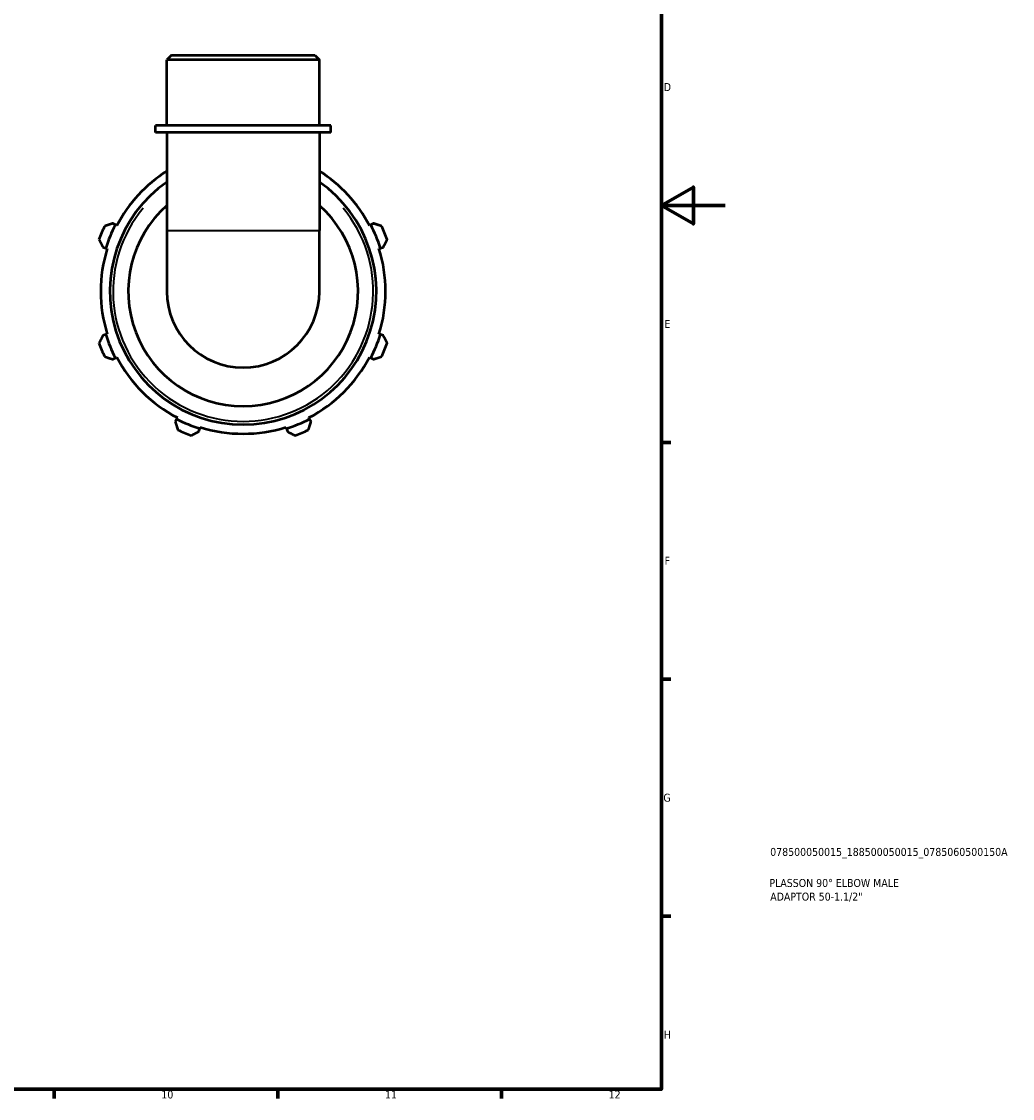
# Model space of a CAD drawing. Header units: millimetres. Extents: x 0 to 931, y 0 to 900.
# Tile 5 of 6: x 620 to 931, y 17 to 355. Entities that reach past the tile are written whole.
import ezdxf

# ---------------------------------------------------------------- set-up
doc = ezdxf.new("R2010")
doc.units = ezdxf.units.MM
for name, color, linetype, lineweight in [('Border (ISO)', 7, 'Continuous', 70), ('Title (ISO)', 7, 'Continuous', 50), ('Visible (ISO)', 7, 'Continuous', 50), ('Visible Narrow (ISO)', 7, 'Continuous', 35)]:
    doc.layers.add(name, color=color, linetype=linetype, lineweight=lineweight)
doc.styles.add('Note Text (ISO)', font='tahoma.ttf')

# ---------------------------------------------------------------- blocks, each defined once
blk = doc.blocks.new('Borders Default Border')
at = {"layer": 'Border (ISO)'}
for p, q in [((821, 222.75), (823.9, 222.75)), ((821, 148.5), (823.9, 148.5)), ((821, 74.25), (823.9, 74.25)), ((630.75, 20), (630.75, 17.1)), ((700.83, 20), (700.83, 17.1)), ((770.92, 20), (770.92, 17.1))]:
    blk.add_line(p, q, dxfattribs=at)
at = {"layer": 'Border (ISO)', "flags": 128}
for points in [[(20, 20), (20, 574), (821, 574), (821, 20), (20, 20)], [(841, 297), (821, 297), (831, 302.77), (831, 291.23), (821, 297)]]:
    blk.add_lwpolyline(points, dxfattribs=at)
at = {"layer": 'Border (ISO)', "color": 232, "true_color": 0xca0064, "char_height": 2.5, "attachment_point": 7, "style": 'Note Text (ISO)'}
for s, insert in [('D', (821.73, 332.88)), ('E', (821.94, 258.63)), ('F', (822, 184.38)), ('G', (821.61, 110.08)), ('H', (821.74, 35.88)), ('10', (664.29, 17.05)), ('11', (734.37, 17.1)), ('12', (804.46, 17.1))]:
    blk.add_mtext(s, dxfattribs=dict(at, insert=insert))
blk = doc.blocks.new('Title Blocks ISO')
at = {"layer": 'Title (ISO)', "color": 232, "true_color": 0xca0064, "style": 'Note Text (ISO)'}
for tag, p in [('PART_NUMBER_001', (34.08, 73.13)), ('DESCRIPTION_001', (33.84, 63.4)), ('DESCRIPTION_002', (34.09, 59.12))]:
    blk.add_attdef(tag, p, '', height=2.5, dxfattribs=at)

msp = doc.modelspace()

# ---------------------------------------------------------------- linework, layer by layer
at = {"layer": 'Visible (ISO)'}
for p, q in [((667.454, 344.099), (666.019, 342.665)), ((713.822, 342.665), (666.019, 342.665)), ((666.019, 322.099), (666.019, 342.665)), ((667.454, 344.099), (712.388, 344.099)), ((712.388, 344.099), (713.822, 342.665)), ((713.822, 322.099), (713.822, 342.665)), ((717.408, 322.099), (662.434, 322.099)), ((662.434, 319.899), (662.434, 322.099)), ((717.408, 319.899), (717.408, 322.099)), ((717.408, 319.899), (662.434, 319.899)), ((666.019, 319.899), (666.019, 289.22)), ((713.822, 319.899), (713.822, 289.22)), ((649.899, 290.933), (649.047, 291.377)), ((650.325, 290.712), (649.899, 290.933)), ((729.943, 290.933), (729.517, 290.712)), ((730.794, 291.377), (729.943, 290.933)), ((666.019, 289.22), (666.019, 270.099)), ((713.822, 270.099), (713.822, 289.22)), ((645.974, 283.956), (646.889, 283.667)), ((646.889, 283.667), (647.347, 283.523)), ((732.495, 283.523), (732.953, 283.667)), ((732.953, 283.667), (733.868, 283.956)), ((647.347, 256.676), (646.889, 256.531)), ((732.953, 256.531), (732.495, 256.676)), ((646.889, 256.531), (645.974, 256.243)), ((733.868, 256.243), (732.953, 256.531)), ((649.047, 248.822), (649.899, 249.265)), ((649.899, 249.265), (650.325, 249.487)), ((729.517, 249.487), (729.943, 249.265)), ((729.943, 249.265), (730.794, 248.822)), ((669.087, 230.077), (668.644, 229.226)), ((669.308, 230.503), (669.087, 230.077)), ((710.755, 230.077), (710.533, 230.503)), ((711.198, 229.226), (710.755, 230.077)), ((676.064, 226.152), (676.353, 227.068)), ((676.353, 227.068), (676.497, 227.525)), ((703.344, 227.525), (703.489, 227.068)), ((703.489, 227.068), (703.777, 226.152))]:
    msp.add_line(p, q, dxfattribs=at)
for radius, start, end in [(44.64, 122.37293, 152.5), (44.64, 27.5, 57.62707), (41.76, 124.91454, 55.08546), (36, 131.60033, 48.39967), (48, 154.79198, 160.20802), (45.12, 152.5, 162.5), (45.12, 17.5, 27.5), (48, 19.79198, 25.20802), (44.64, 162.5, 197.5), (44.64, 342.5, 17.5), (23.901, 180, 0), (48, 199.79198, 205.20802), (45.12, 197.5, 207.5), (45.12, 332.5, 342.5), (48, 334.79198, 340.20802), (44.64, 207.5, 242.5), (44.64, 297.5, 332.5), (45.12, 242.5, 252.5), (45.12, 287.5, 297.5), (48, 244.79198, 250.20802), (44.64, 252.5, 287.5), (48, 289.79198, 295.20802)]:
    msp.add_arc((689.921, 270.099), radius, start, end, dxfattribs=at)
for points, weights in [([(649.047, 291.377), (647.796, 290.968), (646.492, 290.543)], [1.00660682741, 1.01266050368, 1.01791895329]), ([(733.35, 290.543), (732.046, 290.968), (730.794, 291.377)], [1.01791895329, 1.01266050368, 1.00660682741]), ([(644.756, 286.352), (645.377, 285.13), (645.974, 283.956)], [1.01791895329, 1.01266050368, 1.00660682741]), ([(733.868, 283.956), (734.464, 285.13), (735.086, 286.352)], [1.00660682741, 1.01266050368, 1.01791895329]), ([(645.974, 256.243), (645.377, 255.069), (644.756, 253.846)], [1.00660682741, 1.01266050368, 1.01791895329]), ([(735.086, 253.846), (734.464, 255.069), (733.868, 256.243)], [1.01791895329, 1.01266050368, 1.00660682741]), ([(646.492, 249.656), (647.796, 249.23), (649.047, 248.822)], [1.01791895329, 1.01266050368, 1.00660682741]), ([(730.794, 248.822), (732.046, 249.23), (733.35, 249.656)], [1.00660682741, 1.01266050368, 1.01791895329]), ([(668.644, 229.226), (669.052, 227.974), (669.477, 226.67)], [1.00660682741, 1.01266050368, 1.01791895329]), ([(710.364, 226.67), (710.79, 227.974), (711.198, 229.226)], [1.01791895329, 1.01266050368, 1.00660682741]), ([(673.668, 224.935), (674.891, 225.556), (676.064, 226.152)], [1.01791895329, 1.01266050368, 1.00660682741]), ([(703.777, 226.152), (704.951, 225.556), (706.174, 224.935)], [1.00660682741, 1.01266050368, 1.01791895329])]:
    msp.add_rational_spline(points, weights, degree=2, dxfattribs=at)
at = {"layer": 'Visible Narrow (ISO)'}
msp.add_line((666.314, 289.22), (713.528, 289.22), dxfattribs=at)
msp.add_arc((689.921, 270.099), 40.76, 140.3115, 39.6885, dxfattribs=at)

# ---------------------------------------------------------------- block references
msp.add_blockref('Borders Default Border', (0, 0))
msp.add_blockref('Title Blocks ISO', (821, 20)).add_auto_attribs({'PART_NUMBER_001': '078500050015_188500050015_0785060500150A', 'DESCRIPTION_001': 'PLASSON 90° ELBOW MALE', 'DESCRIPTION_002': 'ADAPTOR 50-1.1/2"'})

doc.saveas('drawing.dxf')
